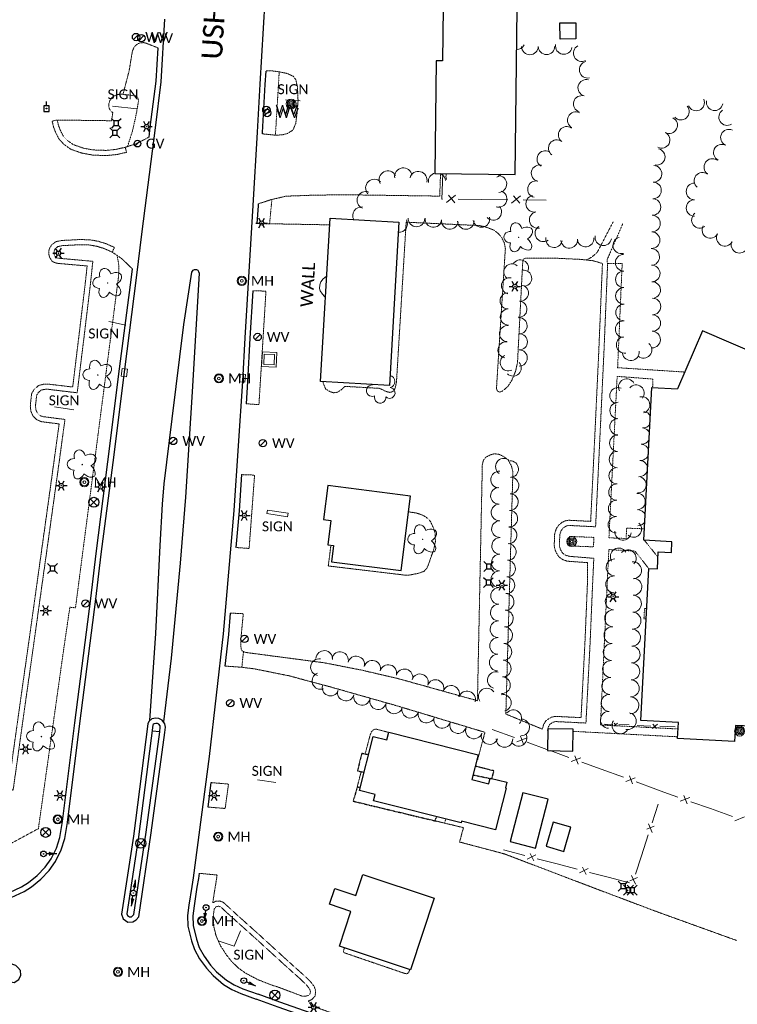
# Model space of a CAD drawing. Extents: x 386237 to 390135, y 96958 to 113752.
# Tile 24 of 116: x 387758 to 388105, y 99122 to 99596. Entities that reach past the tile are written whole.
import ezdxf
from ezdxf.enums import TextEntityAlignment as Align
from ezdxf.lldxf.tags import DXFTag

# ---------------------------------------------------------------- set-up
doc = ezdxf.new("R2010")
doc.units = 0
doc.header["$MEASUREMENT"] = 0
doc.linetypes.add('Wisdot3', pattern=[0.1875, 0.125, -0.0625])
doc.linetypes.add('Wisdot5', pattern=[0.1, 0.05, -0.05])
for name, color, linetype, lineweight in [('E_BLD', 231, 'Continuous', 25), ('E_DRN', 41, 'Continuous', 18), ('E_DWY', 51, 'Wisdot3', 18), ('E_LAND_Vegetation', 81, 'Continuous', 18), ('E_LTG', 21, 'Continuous', 25), ('E_MISCPROP', 31, 'Continuous', 18), ('E_MISCPROP_HvyDash', 231, 'Wisdot3', 25), ('E_MISCPROP_Planter', 81, 'Continuous', 18), ('E_MISCPROP_Railing', 31, 'Continuous', 18), ('E_PATH_Sidewalk', 51, 'Wisdot5', 18), ('E_RDWY', 21, 'Continuous', 25), ('E_RDWY_AsphConc', 201, 'Continuous', 25), ('E_RDWY_Name', 21, 'Continuous', 18), ('E_SGN', 21, 'Continuous', 18), ('E_SIG', 171, 'Continuous', 30), ('E_UTL_AG_Bold', 31, 'Continuous', 25), ('E_UTL_EPowerPole', 231, 'Eelec', 25), ('E_UTL_G', 51, 'Continuous', 25), ('E_UTL_MH', 31, 'Continuous', 18), ('E_UTL_W', 171, 'Continuous', 25), ('E_WAL', 41, 'Continuous', 25)]:
    doc.layers.add(name, color=color, linetype=linetype, lineweight=lineweight)
doc.styles.add('CalibriLight', font='calibril.ttf')
tags = doc.linetypes.add('Eelec', pattern='A,0.275,-0.05,["E",CalibriLight,S=0.07,R=0,X=-0.025,Y=-0.035],-0.05,0.875', length=1.25).pattern_tags.tags
tags[6] = DXFTag(74, 10)

# ---------------------------------------------------------------- blocks, each defined once
blk = doc.blocks.new('BSGN')
at = {"color": 0, "linetype": 'ByBlock', "lineweight": -2, "transparency": 16777216, "style": 'CalibriLight'}
blk.add_text('SIGN', height=12, dxfattribs=at).set_placement((0, 0), align=Align.MIDDLE_CENTER)
blk = doc.blocks.new('GV')
at = {"color": 0, "linetype": 'ByBlock', "lineweight": -2, "transparency": 16777216}
blk.add_line((-2.8, -2.8), (2.8, 2.8), dxfattribs=at)
blk.add_circle((0, 0), 4, dxfattribs=at)
at = {"color": 0, "linetype": 'ByBlock', "lineweight": -2, "transparency": 16777216, "style": 'CalibriLight'}
blk.add_text('GV', height=12, dxfattribs=at).set_placement((10, 0), align=Align.MIDDLE_LEFT)
blk = doc.blocks.new('INLET')
at = {"color": 0, "linetype": 'ByBlock', "lineweight": -2, "transparency": 16777216, "flags": 128}
blk.add_lwpolyline([(-7.5, 10), (7.5, 10), (7.5, 0), (-7.5, 0)], close=True, dxfattribs=at)
blk = doc.blocks.new('LPOL')
at = {"color": 0, "linetype": 'ByBlock', "lineweight": -2, "transparency": 16777216}
for p, q in [((-4, 0), (-1.5, 0)), ((-0.75, 1.3), (-2, 3.46)), ((0.75, 1.3), (2, 3.46)), ((1.5, 0), (4, 0)), ((-2, -3.46), (-0.75, -1.3)), ((2, -3.46), (0.75, -1.3))]:
    blk.add_line(p, q, dxfattribs=at)
for radius in [1.5, 1.5, 1.5, 0.125]:
    blk.add_circle((0, 0), radius, dxfattribs=at)
blk = doc.blocks.new('MH')
at = {"color": 0, "linetype": 'ByBlock', "lineweight": -2, "transparency": 16777216}
for radius in [5, 4, 1.5]:
    blk.add_circle((0, 0), radius, dxfattribs=at)
at = {"color": 0, "linetype": 'ByBlock', "lineweight": -2, "transparency": 16777216, "style": 'CalibriLight'}
blk.add_text('MH', height=10.8, dxfattribs=at).set_placement((10, 0), align=Align.MIDDLE_LEFT)
blk = doc.blocks.new('PBX')
at = {"color": 0, "linetype": 'ByBlock', "lineweight": -2, "transparency": 16777216}
for p, q in [((4.9, 5.1), (-5.1, -5.1)), ((-5.1, 5), (5, -5.2))]:
    blk.add_line(p, q, dxfattribs=at)
blk.add_circle((0, 0), 7.21, dxfattribs=at)
blk = doc.blocks.new('PED')
at = {"color": 0, "linetype": 'ByBlock', "lineweight": -2, "transparency": 16777216}
for p, q in [((-2.5, 2.5), (-5.3, 5.3)), ((2.5, 2.5), (5.3, 5.3)), ((-2.5, -2.5), (-5.3, -5.3)), ((2.5, -2.5), (5.3, -5.3))]:
    blk.add_line(p, q, dxfattribs=at)
at = {"color": 0, "linetype": 'ByBlock', "lineweight": -2, "transparency": 16777216, "flags": 128}
blk.add_lwpolyline([(-2.5, -2.5), (2.5, -2.5), (2.5, 2.5), (-2.5, 2.5)], close=True, dxfattribs=at)
blk = doc.blocks.new('POLE')
at = {"color": 0, "linetype": 'ByBlock', "lineweight": -2, "transparency": 16777216}
for radius in [4.46, 3.35, 2.23, 1.12]:
    blk.add_circle((0, 0), radius, dxfattribs=at)
blk = doc.blocks.new('PPOL')
at = {"color": 0, "linetype": 'ByBlock', "lineweight": -2, "transparency": 16777216}
blk.add_line((-0.1, 4.5), (-0.1, 11.6), dxfattribs=at)
at = {"color": 0, "linetype": 'ByBlock', "lineweight": -2, "transparency": 16777216, "flags": 128}
blk.add_lwpolyline([(-4.6, -4.5), (4.4, -4.5), (4.4, 4.5), (-4.6, 4.5)], close=True, dxfattribs=at)
at = {"color": 0, "linetype": 'ByBlock', "lineweight": -2, "transparency": 16777216}
blk.add_circle((0, 0), 0.582, dxfattribs=at)
blk = doc.blocks.new('SIGN')
at = {"color": 0, "linetype": 'ByBlock', "lineweight": -2, "transparency": 16777216, "style": 'CalibriLight'}
blk.add_text('SIGN', height=12, dxfattribs=at).set_placement((0, 0), align=Align.MIDDLE_CENTER)
blk = doc.blocks.new('DTRE')
at = {"color": 0, "linetype": 'ByBlock', "lineweight": -2, "transparency": 16777216}
blk.add_circle((-0.18, 0), 0.183, dxfattribs=at)
for centre, major_axis, ratio in [((-1.87, 5.32), (1.36, -4.98), 0.782863), ((4.06, 2.74), (-5.27, -2.93), 0.691916), ((-5.87, 0.15), (4.93, -0.12), 0.832022), ((-2.49, -5.24), (1.8, 4.86), 0.716896), ((3.54, -3.71), (-5.01, 4.58), 0.560249)]:
    blk.add_ellipse(centre, major_axis=major_axis, ratio=ratio, start_param=1.570796, end_param=4.712389, dxfattribs=at)
blk = doc.blocks.new('WV')
at = {"color": 0, "linetype": 'ByBlock', "lineweight": -2, "transparency": 16777216}
blk.add_line((-2.8, -2.8), (2.8, 2.8), dxfattribs=at)
blk.add_circle((0, 0), 4, dxfattribs=at)
at = {"color": 0, "linetype": 'ByBlock', "lineweight": -2, "transparency": 16777216, "style": 'CalibriLight'}
blk.add_text('WV', height=10.8, dxfattribs=at).set_placement((10, 0), align=Align.MIDDLE_LEFT)

msp = doc.modelspace()

# ---------------------------------------------------------------- linework, layer by layer
at = {"layer": 'E_BLD'}
for p, q in [((387962.72, 99602.24), (387962.41, 99576.58)), ((387997.41, 99521.85), (387998.36, 99601.81)), ((388019.02, 99594.95), (388026.66, 99595.01)), ((388019.08, 99587.16), (388019.02, 99594.95)), ((388019.02, 99594.95), (388019.02, 99594.95)), ((388026.66, 99595.01), (388026.72, 99587.21)), ((388026.72, 99587.21), (388019.08, 99587.16)), ((388026.72, 99587.21), (388026.72, 99587.21)), ((387959.34, 99576.61), (387958.7, 99522.31)), ((387962.41, 99576.58), (387959.34, 99576.61)), ((387959.34, 99576.61), (387959.34, 99576.61)), ((387962.41, 99576.58), (387962.41, 99576.58)), ((387958.7, 99522.31), (387997.41, 99521.85)), ((387997.41, 99521.85), (387997.41, 99521.85)), ((387903.51, 99422.02), (387908.14, 99500.69)), ((387908.14, 99500.69), (387908.14, 99500.69)), ((387908.14, 99500.69), (387941.37, 99498.73)), ((387941.37, 99498.73), (387936.74, 99420.06)), ((387941.37, 99498.73), (387941.37, 99498.73)), ((388087.81, 99446.35), (388075.81, 99418.34)), ((388124.59, 99430.64), (388087.81, 99446.35)), ((388087.81, 99446.35), (388087.81, 99446.35)), ((387936.74, 99420.06), (387903.51, 99422.02)), ((387936.74, 99420.06), (387936.74, 99420.06)), ((388059.6, 99345.36), (388063.45, 99418.98)), ((388063.45, 99418.98), (388063.45, 99418.98)), ((388063.45, 99418.98), (388075.81, 99418.34)), ((387907.09, 99371.74), (387905.01, 99355.34)), ((387946.97, 99366.69), (387907.09, 99371.74)), ((387907.09, 99371.74), (387907.09, 99371.74)), ((387942.41, 99330.71), (387946.97, 99366.69)), ((387946.97, 99366.69), (387946.97, 99366.69)), ((387905.01, 99355.34), (387908.45, 99354.9)), ((387908.45, 99354.9), (387906.96, 99343.16)), ((387908.45, 99354.9), (387908.45, 99354.9)), ((387906.96, 99343.16), (387909.83, 99342.8)), ((387909.83, 99342.8), (387908.84, 99334.96)), ((387909.83, 99342.8), (387909.83, 99342.8)), ((388073.1, 99344.66), (388059.6, 99345.36)), ((388072.83, 99339.39), (388073.1, 99344.66)), ((388073.1, 99344.66), (388073.1, 99344.66)), ((388066.05, 99331.53), (388066.48, 99339.72)), ((388066.48, 99339.72), (388072.83, 99339.39)), ((388072.83, 99339.39), (388072.83, 99339.39)), ((387908.84, 99334.96), (387942.41, 99330.71)), ((387942.41, 99330.71), (387942.41, 99330.71)), ((388058.1, 99258.39), (388061.94, 99331.75)), ((388061.94, 99331.75), (388061.94, 99331.75)), ((388061.94, 99331.75), (388066.05, 99331.53)), ((388066.05, 99331.53), (388066.05, 99331.53)), ((388076.28, 99257.44), (388058.1, 99258.39)), ((388058.1, 99258.39), (388058.1, 99258.39)), ((388075.83, 99249.68), (388076.28, 99257.44)), ((388076.28, 99257.44), (388076.28, 99257.44)), ((387935.45, 99249.03), (387936.41, 99252.82)), ((387936.41, 99252.82), (387979.58, 99241.88)), ((388013.22, 99254.48), (388012.98, 99243.95)), ((388025.48, 99254.2), (388013.22, 99254.48)), ((388013.22, 99254.48), (388013.22, 99254.48)), ((388025.24, 99243.66), (388025.48, 99254.2)), ((388025.48, 99254.2), (388025.48, 99254.2)), ((388103.77, 99256.09), (388103.35, 99248.24)), ((388116.28, 99255.44), (388103.77, 99256.09)), ((387922.25, 99224.71), (387928.84, 99250.71)), ((387928.84, 99250.71), (387935.45, 99249.03)), ((387935.45, 99249.03), (387935.45, 99249.03)), ((388103.35, 99248.24), (388075.83, 99249.68)), ((388075.83, 99249.68), (388075.83, 99249.68)), ((388103.35, 99248.24), (388103.35, 99248.24)), ((388012.98, 99243.95), (388025.24, 99243.66)), ((387979.58, 99241.88), (387976.55, 99229.94)), ((387979.58, 99241.88), (387979.58, 99241.88)), ((387976.55, 99229.94), (387984.67, 99227.89)), ((387984.67, 99227.89), (387985.36, 99230.63)), ((387984.67, 99227.89), (387984.67, 99227.89)), ((387985.36, 99230.63), (387993.39, 99228.6)), ((387993.39, 99228.6), (387992.71, 99225.94)), ((387929.82, 99222.79), (387922.25, 99224.71)), ((387922.25, 99224.71), (387922.25, 99224.71)), ((387993.11, 99225.84), (387987.99, 99205.63)), ((387992.71, 99225.94), (387992.71, 99225.94)), ((387992.71, 99225.94), (387993.11, 99225.84)), ((387993.11, 99225.84), (387993.11, 99225.84)), ((388001.07, 99223.57), (387995.04, 99199.99)), ((388001.07, 99223.57), (388001.07, 99223.57)), ((388013.3, 99220.44), (388001.07, 99223.57)), ((387929.04, 99219.7), (387929.82, 99222.79)), ((387971.36, 99208.98), (387929.04, 99219.7)), ((387929.82, 99222.79), (387929.82, 99222.79)), ((388007.28, 99196.87), (388013.3, 99220.44)), ((387971.57, 99209.79), (387971.36, 99208.98)), ((387971.36, 99208.98), (387971.36, 99208.98)), ((387987.99, 99205.63), (387971.57, 99209.79)), ((387971.57, 99209.79), (387971.57, 99209.79)), ((388015.71, 99209.37), (388012.4, 99197.73)), ((388015.71, 99209.37), (388015.71, 99209.37)), ((388024.27, 99206.94), (388015.71, 99209.37)), ((388020.96, 99195.3), (388024.27, 99206.94)), ((388024.27, 99206.94), (388024.27, 99206.94)), ((387995.04, 99199.99), (387995.04, 99199.99)), ((387995.04, 99199.99), (388007.28, 99196.87)), ((388012.4, 99197.73), (388012.4, 99197.73)), ((388012.4, 99197.73), (388020.96, 99195.3)), ((387920.58, 99174.06), (387923.93, 99184.12)), ((387923.93, 99184.12), (387958.31, 99172.67)), ((387907.81, 99169.77), (387910.37, 99177.46)), ((387910.37, 99177.46), (387910.37, 99177.46)), ((387910.37, 99177.46), (387920.58, 99174.06)), ((387920.58, 99174.06), (387920.58, 99174.06)), ((387958.31, 99172.67), (387946.84, 99138.22)), ((387958.31, 99172.67), (387958.31, 99172.67)), ((387918.15, 99166.32), (387907.81, 99169.77)), ((387912.59, 99149.63), (387918.15, 99166.32)), ((387918.15, 99166.32), (387918.15, 99166.32)), ((387946.84, 99138.22), (387912.59, 99149.63)), ((387946.84, 99138.22), (387946.84, 99138.22))]:
    msp.add_line(p, q, dxfattribs=at)
at = {"layer": 'E_DWY'}
for p, q in [((388022.56, 99335.27), (388032.33, 99334.56)), ((388032.33, 99334.56), (388032.26, 99323.32))]:
    msp.add_line(p, q, dxfattribs=at)
at = {"layer": 'E_DWY', "flags": 128}
for points in [[(387811.54, 99574.19), (387812.68, 99581.19), (387813.4, 99583.04), (387814.36, 99584.13), (387815.43, 99584.92), (387816.53, 99585.31), (387818, 99585.44), (387819.39, 99585.11), (387825.09, 99582.86)], [(387776.42, 99548.09), (387802.65, 99547.73), (387803.24, 99551.62), (387802.12, 99552.49), (387801.64, 99553.46), (387801.26, 99554.82), (387801.41, 99556.19), (387801.87, 99557.54), (387802.64, 99558.74), (387803.62, 99559.52), (387805.01, 99560.16), (387806.3, 99560.49), (387808.17, 99560.51), (387811.05, 99571.5), (387811.54, 99574.19)], [(387877.04, 99571.71), (387879.35, 99571.89), (387882.73, 99571.45), (387887.47, 99570.53), (387890.35, 99569.17), (387891.58, 99567.53), (387892.37, 99564.17), (387892.66, 99557.2), (387892.24, 99551.85), (387891.53, 99546.4), (387890.19, 99543.23), (387887.63, 99541.64), (387885.14, 99540.92), (387881.8, 99540.78), (387875.32, 99541.41)], [(387809.29, 99534.94), (387809.84, 99532.5), (387805.15, 99531.43), (387800.15, 99530.92), (387793.57, 99531.15), (387788.41, 99532.09), (387783.04, 99533.96), (387779.77, 99536.25), (387777.34, 99538.79), (387775.86, 99541.65), (387774.64, 99544.68), (387773.99, 99547.53), (387776.42, 99548.09)], [(387809.29, 99534.94), (387804.74, 99533.9), (387800.06, 99533.42), (387793.84, 99533.65), (387789.05, 99534.51), (387784.19, 99536.2), (387781.4, 99538.15), (387779.39, 99540.26), (387778.14, 99542.69), (387777.04, 99545.43), (387776.42, 99548.09)], [(387809.29, 99534.94), (387814.5, 99536.62), (387820.75, 99539.83)], [(387873.39, 99507.62), (387879.53, 99509.64), (387886.89, 99511.35), (387899.09, 99511.79), (387914.43, 99512.05), (387961.02, 99511.37), (387961.42, 99522.28)], [(387944.83, 99498.8), (387940.17, 99422), (387939.8, 99419.84), (387939.24, 99418.15), (387938.83, 99417.4), (387938.08, 99416.95), (387936.77, 99416.68), (387935.07, 99417.17), (387933.6, 99417.91), (387931.96, 99418.64), (387915.29, 99419.6), (387913.76, 99418.14), (387911.82, 99416.87), (387909.89, 99416.47), (387908.11, 99417.03), (387905.95, 99418.35), (387904.87, 99421.01), (387904.69, 99421.95)], [(388039.55, 99478.91), (388034.79, 99480.25), (388028.84, 99480.86), (388015.18, 99481.52), (388002.53, 99481.41), (388001.83, 99481.27), (388001.12, 99480.34), (387998.56, 99431.05), (387997.65, 99426.97), (387995.88, 99422.65), (387993.87, 99419.49), (387991.81, 99417.75), (387990.77, 99417.03), (387989.68, 99416.86), (387988.85, 99417.42), (387988.45, 99418.41), (387988.52, 99420.46), (387992.7, 99486.09), (387992.25, 99488.65), (387990.82, 99491.59), (387989.17, 99493.42), (387987.24, 99494.91), (387984.55, 99496.02), (387982.37, 99496.71), (387979.41, 99497.25), (387976.66, 99497.33), (387944.83, 99498.8)], [(387872.82, 99498.15), (387907.95, 99497.51)], [(387514.53, 99225.91), (387512.15, 99226.68), (387514.21, 99233.06), (387521.21, 99248.12), (387523.83, 99249.59), (387526.1, 99248.76), (387527.31, 99247.36), (387527.7, 99245.77), (387526.05, 99232.88), (387553.09, 99229.09), (387587.79, 99224.31), (387622.72, 99219.37), (387662.59, 99213.92), (387708.8, 99207.45), (387709.79, 99213.5), (387711.29, 99218.97), (387713.35, 99222.37), (387716.13, 99224.57), (387719.56, 99226.24), (387730.27, 99228.81), (387735.15, 99229.64), (387738.42, 99229.47), (387753.02, 99227.64), (387757.36, 99258.54), (387763.56, 99302.36), (387770.21, 99349.84), (387774.98, 99384.14), (387777.35, 99401.49), (387768.74, 99402.58), (387766.58, 99403.48), (387764.75, 99405.28), (387763.7, 99407.68), (387763.45, 99409.92), (387763.55, 99411.33), (387764.05, 99416.08), (387765.36, 99418.24), (387767.52, 99420.05), (387769.98, 99420.65), (387771.78, 99420.74), (387783.9, 99419.29), (387786.99, 99444.62), (387789.88, 99468.53), (387790.86, 99477.67), (387776.19, 99478.98), (387774.05, 99479.8), (387772.71, 99481.92), (387772.32, 99483.78), (387772.54, 99485.85), (387773.71, 99487.83), (387775.57, 99489.29), (387777.24, 99489.7), (387778.85, 99489.99), (387787.23, 99490.42), (387792.11, 99490.31), (387796.27, 99489.57), (387800.11, 99488.38), (387804.02, 99486.62), (387802.99, 99484.34)], [(387514.53, 99225.91), (387516.54, 99232.15), (387523.13, 99246.33), (387524.05, 99246.85), (387524.64, 99246.63), (387525.02, 99246.19), (387525.16, 99245.63), (387523.26, 99230.75), (387552.75, 99226.62), (387587.45, 99221.83), (387622.38, 99216.89), (387662.25, 99211.44), (387710.88, 99204.64), (387712.24, 99212.96), (387713.61, 99217.97), (387715.26, 99220.69), (387717.47, 99222.45), (387720.41, 99223.87), (387730.78, 99226.36), (387735.3, 99227.13), (387738.2, 99226.98), (387755.15, 99224.86), (387759.83, 99258.19), (387766.04, 99302.01), (387772.68, 99349.5), (387777.46, 99383.8), (387780.17, 99403.65), (387769.39, 99405.02), (387767.99, 99405.6), (387766.84, 99406.73), (387766.14, 99408.33), (387765.96, 99409.98), (387766.04, 99411.12), (387766.48, 99415.26), (387767.28, 99416.6), (387768.67, 99417.76), (387770.34, 99418.16), (387771.69, 99418.23), (387786.08, 99416.51), (387789.48, 99444.32), (387792.37, 99468.24), (387793.62, 99479.93), (387776.76, 99481.44), (387775.72, 99481.84), (387775.06, 99482.88), (387774.85, 99483.91), (387774.97, 99485.05), (387775.62, 99486.16), (387776.69, 99486.99), (387777.76, 99487.25), (387779.13, 99487.5), (387787.27, 99487.92), (387791.86, 99487.82), (387795.68, 99487.14), (387799.22, 99486.03), (387802.99, 99484.34)], [(387802.99, 99484.34), (387807.32, 99481.4), (387812.71, 99476.3)], [(388022.56, 99335.27), (388020.34, 99336.03), (388018.41, 99337.48), (388017.06, 99339.8), (388016.41, 99341.69), (388016.29, 99343.19), (388016.51, 99348.6), (388017.34, 99351.11), (388018.58, 99352.8), (388020, 99353.97), (388021.78, 99354.8), (388023.34, 99355.01), (388033.87, 99354.49), (388035.77, 99393.67), (388037.75, 99435.73), (388039.55, 99478.91)], [(388023.37, 99337.64), (388021.53, 99338.27), (388020.31, 99339.17), (388019.34, 99340.84), (388018.88, 99342.2), (388018.79, 99343.24), (388018.99, 99348.15), (388019.59, 99349.95), (388020.41, 99351.07), (388021.35, 99351.84), (388022.49, 99352.38), (388023.44, 99352.5), (388036.25, 99351.87), (388038.26, 99393.55), (388040.25, 99435.61), (388042.05, 99478.8)], [(387870.85, 99465.69), (387877.17, 99465.56), (387873.78, 99410.8), (387867.58, 99411.21)], [(387859.9, 99310.24), (387866.23, 99309.94), (387865.01, 99297.26), (387864.98, 99294.64), (387865.24, 99292.82), (387865.7, 99292.02), (387867.1, 99291.3), (387905.32, 99286.25), (387923.08, 99282.79), (387940.61, 99278.72), (387979.23, 99267.97), (387981.59, 99382.03), (387982.11, 99384.01), (387983.35, 99385.48), (387985.86, 99386.71), (387987.42, 99387.07), (387989.72, 99386.8), (387991.73, 99385.84), (387993.91, 99384.2), (387995.63, 99381.28), (387996.34, 99378.27), (387992.93, 99261.54), (388010.61, 99254.22)], [(387865.34, 99377.04), (387871.67, 99376.8), (387869.04, 99341.42), (387862.65, 99341.87)], [(387908.52, 99342.97), (387907.24, 99332.96), (387944.05, 99328.57), (387945.89, 99328.46), (387950.79, 99329.44), (387953.46, 99330.41), (387954.74, 99331.78), (387955.3, 99332.92), (387958.23, 99341.25), (387958.94, 99344.85), (387958.76, 99349.03), (387958.01, 99351.24), (387956.57, 99354.39), (387955.54, 99355.66), (387954.29, 99356.56), (387953.09, 99357.33), (387951.51, 99357.95), (387949.44, 99358.56), (387946, 99359.1)], [(388034.76, 99323.21), (388035.38, 99336.66), (388023.37, 99337.64)], [(388010.61, 99254.22), (388011.08, 99256.28), (388012.23, 99258.28), (388013.84, 99259.41), (388015.3, 99260.13), (388016.96, 99260.41), (388029.22, 99259.81), (388031.09, 99295.62), (388032.26, 99323.32)], [(388013.24, 99254.48), (388013.44, 99255.36), (388014.12, 99256.55), (388015.11, 99257.25), (388016.08, 99257.72), (388017.11, 99257.9), (388031.59, 99257.19), (388033.58, 99295.5), (388034.76, 99323.21)], [(387857.26, 99284.68), (387865.55, 99284.11), (387871.93, 99283.27), (387888.26, 99279.99), (387908.39, 99274.59), (387939.5, 99265.76), (387982.86, 99252.72), (387979.25, 99239.31), (387978.95, 99239.38)], [(387925, 99242.2), (387927.44, 99251.3), (387927.86, 99252.56), (387928.52, 99253.57), (387929.19, 99253.98), (387929.91, 99254.22), (387930.65, 99254.19), (387936.38, 99252.67)], [(388013.05, 99253.67), (388013.22, 99254.41)], [(387921.19, 99226.31), (387923.08, 99233.76)], [(387849.06, 99216.68), (387857.48, 99215.99), (387859.09, 99227.75), (387850.61, 99228.47)], [(387958.78, 99210.01), (387972.46, 99206.74), (387970.64, 99199.82), (387992.36, 99194.03), (388033.11, 99178.52), (388065.91, 99166.15), (388104.3, 99152.31)], [(387851.48, 99170.44), (387853.59, 99183.88), (387844.87, 99184.71)], [(387894.82, 99136.11), (387887.9, 99142.29), (387874.58, 99154.47), (387862.05, 99165.69), (387856.6, 99170.71), (387854.86, 99171.37), (387852.78, 99171.19), (387851.48, 99170.44)], [(387893.16, 99134.25), (387886.23, 99140.44), (387872.9, 99152.62), (387860.37, 99163.84), (387855.26, 99168.54), (387854.5, 99168.83), (387853.55, 99168.75), (387852.91, 99168.38), (387852.24, 99167.55), (387851.97, 99166.12), (387851.74, 99162.8), (387852.05, 99158.66), (387853.1, 99154.52), (387855.2, 99149.76), (387858.14, 99145.29), (387860.76, 99141.96), (387863.92, 99138.99), (387867.23, 99136.6), (387873.3, 99133.39), (387879.62, 99130.91), (387883.98, 99129.5)], [(387915.1, 99148.79), (387914.62, 99147.49), (387914.58, 99146.92), (387914.94, 99146.38), (387944.44, 99136.31), (387945.23, 99136.29), (387946.02, 99136.79), (387946.59, 99138.3)], [(387883.98, 99129.5), (387894.51, 99125.5), (387896.44, 99125.41), (387897.81, 99125.89), (387898.51, 99126.64), (387898.61, 99127.69), (387898.28, 99128.81), (387897.55, 99129.81), (387896.46, 99131.18), (387893.16, 99134.25)], [(387897.67, 99123.19), (387899.22, 99123.74), (387900.91, 99125.55), (387901.15, 99127.94), (387900.55, 99129.93), (387899.55, 99131.32), (387898.3, 99132.89), (387894.86, 99136.08)], [(387908.68, 99117.46), (387899.06, 99120.85), (387897.67, 99123.19)]]:
    msp.add_lwpolyline(points, dxfattribs=at)
at = {"layer": 'E_LAND_Vegetation'}
for centre, radius, start, end in [((387998.11, 99586.02), 4, 270.2266, 334.076), ((388020.88, 99583.78), 4, 170.047, 350.0317), ((388004.53, 99583.55), 4, 180.8193, 0.804), ((388012.53, 99583.66), 4, 180.8193, 0.804), ((388029.52, 99580.32), 4, 117.9883, 297.973), ((388032.42, 99572.35), 4, 102.6105, 282.5952), ((388031.74, 99563.61), 4, 75.4059, 255.3905), ((388029.52, 99555.85), 4, 73.3911, 253.3758), ((388084.79, 99556.53), 4, 202.8779, 22.8626), ((388093.69, 99556.64), 4, 169.5362, 349.5209), ((388026.68, 99547.99), 4, 62.7879, 242.7726), ((388077.44, 99552.11), 4, 221.6642, 41.6489), ((388099.73, 99549.49), 4, 122.7415, 302.7262), ((388071.74, 99545.6), 4, 242.9816, 62.9663), ((388022.3, 99540.93), 4, 53.4265, 233.4112), ((388068.11, 99538.48), 4, 242.9816, 62.9663), ((388100.57, 99539.58), 4, 64.7213, 244.706), ((388017.53, 99534.51), 4, 53.4265, 233.4112), ((388011.96, 99529.28), 4, 60.7104, 240.6951), ((388065.75, 99530.32), 4, 258.2654, 78.2501), ((388097.16, 99532.35), 4, 64.7213, 244.706), ((388092.57, 99525.41), 4, 55.4598, 235.4445), ((387936, 99519.38), 4.18, 27.5736, 207.5582), ((387943.42, 99520.81), 4.18, 8.1609, 188.1456), ((387950.73, 99519.11), 4.18, 345.6109, 165.5956), ((387959.7, 99518.42), 4.18, 103.8581, 185.9459), ((387959.7, 99518.42), 4.18, 5.9612, 67.4686), ((388009.23, 99522.44), 4, 75.9057, 255.8904), ((388064.22, 99522.12), 4, 268.1511, 88.1358), ((388087.81, 99518.81), 4, 51.5679, 231.5525), ((387929.45, 99515.33), 4.18, 43.2734, 223.2581), ((387968.22, 99521.04), 4.18, 163.2133, 202.4611), ((387987.5, 99524.4), 4, 286.8376, 321.7548), ((387989.37, 99517.19), 4, 272.9091, 92.8938), ((388007.47, 99514.7), 4, 77.5135, 257.4982), ((388063.96, 99514.13), 4, 268.1511, 88.1358), ((388083.96, 99513.63), 4, 90.2447, 270.2294), ((387925.31, 99509.42), 4.18, 68.2302, 248.2149), ((387989.46, 99510.03), 4, 251.4607, 71.4454), ((388006.64, 99507.7), 4, 101.9181, 281.9028), ((388063.7, 99506.14), 4, 268.1511, 88.1358), ((388083.99, 99505.64), 4, 90.2447, 270.2294), ((387923.2, 99501.98), 4.18, 83.0203, 208.0416), ((387986.86, 99503.77), 4, 221.9071, 41.8917), ((388008.29, 99499.88), 4, 101.9181, 281.9028), ((387941.4, 99497.94), 4, 265.6511, 28.6534), ((387949.8, 99500.61), 4, 178.9118, 358.8965), ((387957.97, 99500.31), 4, 173.7543, 353.739), ((387965.92, 99499.44), 4, 173.7543, 353.739), ((387973.62, 99499.38), 4, 181.3731, 1.3577), ((387981.14, 99500.39), 4, 191.6786, 11.6633), ((388063.48, 99498.13), 4, 268.6245, 88.6091), ((388086.58, 99499.92), 4, 127.3839, 307.3685), ((388011.03, 99493.41), 4, 124.271, 304.2557), ((388063.29, 99490.14), 4, 268.6245, 88.6091), ((388091.6, 99495.09), 4, 151.4054, 331.3901), ((388016.2, 99490.58), 4, 167.9054, 347.8901), ((388023.52, 99490.26), 4, 184.0281, 4.0128), ((388031.43, 99490.88), 4, 185.5893, 5.574), ((388039.96, 99491.48), 4, 169.7188, 349.7035), ((388048.62, 99487.62), 4, 105.5104, 285.495), ((388098.62, 99491.27), 4, 151.4054, 331.3901), ((388105.65, 99487.89), 4, 156.5418, 336.5265), ((388063.11, 99482.04), 4, 271.5908, 91.5755), ((387999.93, 99476.72), 3.9, 333.3539, 153.3386), ((388049.79, 99479.23), 4, 90.4761, 270.4608), ((387995.89, 99474.77), 3.9, 49.7914, 229.7761), ((388001.52, 99471.74), 3.9, 277.5841, 97.5688), ((388049.86, 99471.24), 4, 90.4761, 270.4608), ((388063.33, 99474.05), 4, 271.5908, 91.5755), ((387994.68, 99468.11), 3.9, 78.7549, 258.7396), ((388063.55, 99466.06), 4, 271.5908, 91.5755), ((387999.93, 99464.58), 3.9, 264.8319, 84.8166), ((388049.92, 99463.24), 4, 90.4761, 270.4608), ((387994.03, 99460.83), 3.9, 91.0122, 270.9969), ((387999.22, 99456.82), 3.9, 264.8319, 84.8166), ((388063.69, 99458.14), 4, 269.4129, 89.3976), ((387994.17, 99453.04), 3.9, 91.0122, 270.9969), ((388049.99, 99455.25), 4, 90.4761, 270.4608), ((387999.32, 99448.8), 3.9, 271.3933, 91.378), ((388049.79, 99447.18), 4, 88.2917, 268.2764), ((388063.6, 99450.15), 4, 269.4129, 89.3976), ((387993.79, 99445.06), 3.9, 85.0845, 265.0691), ((387999.47, 99441.08), 3.9, 269.4146, 89.3993), ((388050.26, 99439.61), 4, 98.7885, 278.7732), ((388063.52, 99442.15), 4, 269.4129, 89.3976), ((387993.02, 99437.22), 3.9, 82.7014, 262.6861), ((387999.39, 99433.29), 3.9, 269.4146, 89.3993), ((388059.37, 99437.19), 4, 229.7922, 49.7769), ((387994.12, 99431), 3.9, 115.6035, 295.5882), ((388053.24, 99436.06), 4, 187.1253, 7.1099), ((387996.5, 99428.43), 3.9, 223.888, 43.8727), ((387936.47, 99421.92), 2.97, 282.0667, 79.3385), ((388051.22, 99419.3), 3.94, 26.8978, 206.8825), ((387928.44, 99417.54), 2.78, 87.3868, 295.1598), ((387930.64, 99422.44), 2.97, 219.2552, 225.6498), ((387936.86, 99416.41), 2.61, 226.772, 84.7046), ((388047.04, 99415.05), 3.94, 67.3238, 247.3085), ((388055.77, 99416.36), 3.94, 320.9166, 140.9013), ((387932.3, 99414.26), 2.78, 164.0638, 5.0749), ((388058.49, 99410.67), 3.94, 282.5113, 102.496), ((388047.08, 99407.96), 3.94, 89.5616, 269.5463), ((388047.02, 99400.09), 3.94, 89.5616, 269.5463), ((388059.19, 99403.52), 3.94, 26.1025, 85.5355), ((388059.19, 99403.52), 3.94, 265.5509, 327.9103), ((388058.58, 99395.67), 3.94, 19.3578, 85.5355), ((388046.92, 99392.2), 3.94, 89.009, 268.9937), ((388058.58, 99395.67), 3.94, 265.5509, 334.655), ((388057.97, 99387.82), 3.94, 9.6022, 85.5355), ((387992, 99380.85), 4.02, 54.9838, 234.9685), ((388046.78, 99384.32), 3.94, 89.009, 268.9937), ((388057.97, 99387.82), 3.94, 265.5509, 344.4106), ((387995.01, 99379.66), 4.02, 273.2895, 93.2741), ((388046.64, 99376.45), 3.94, 89.009, 268.9937), ((388057.36, 99379.97), 3.94, 265.5509, 85.5355), ((387989.69, 99374.64), 4.02, 85.8782, 265.8628), ((387995.19, 99371.83), 4.02, 267.8391, 87.8237), ((388056.74, 99372.12), 3.94, 265.5509, 85.5355), ((387989.6, 99366.82), 4.02, 91.7483, 271.733), ((388046.51, 99368.58), 3.94, 89.009, 268.9937), ((387994.89, 99363.8), 4.02, 267.8391, 87.8237), ((388056.3, 99364.06), 3.94, 271.3241, 91.3088), ((387989.85, 99358.79), 4.02, 91.7483, 271.733), ((388046.37, 99360.71), 3.94, 89.009, 268.9937), ((387994.58, 99355.78), 4.02, 267.5118, 87.4965), ((388046.23, 99352.83), 3.94, 89.009, 268.9937), ((388056.48, 99356.19), 3.94, 18.0047, 91.3088), ((387990.09, 99350.75), 4.02, 91.7483, 271.733), ((387994.23, 99347.74), 4.02, 267.5118, 87.4965), ((388054.51, 99350.72), 3.94, 228.2427, 48.2274), ((388056.48, 99356.19), 3.94, 271.3241, 336.0081), ((387990.18, 99342.61), 4.02, 88.8526, 268.8373), ((388049.47, 99349.37), 3.94, 174.8683, 354.853), ((387993.88, 99339.71), 4.02, 267.5118, 87.4965), ((387990.02, 99334.57), 4.02, 88.8526, 268.8373), ((388047.44, 99337.51), 4.08, 32.0906, 212.0753), ((388051.75, 99336.69), 4.08, 317.1935, 137.1781), ((387993.53, 99331.68), 4.02, 267.5118, 87.4965), ((388045.44, 99332.26), 4.08, 88.5315, 268.5162), ((388054.3, 99330.84), 4.08, 274.7977, 94.7824), ((387989.85, 99326.54), 4.02, 88.8526, 268.8373), ((387993.18, 99323.65), 4.02, 267.5118, 87.4965), ((388045.23, 99324.09), 4.08, 88.5315, 268.5162), ((388054.49, 99322.92), 4.08, 268.5333, 88.518), ((387989.69, 99318.5), 4.02, 88.8526, 268.8373), ((387992.83, 99315.62), 4.02, 267.5118, 87.4965), ((388045.02, 99315.93), 4.08, 88.5315, 268.5162), ((388054.28, 99314.75), 4.08, 268.5333, 88.518), ((387989.53, 99310.46), 4.02, 88.8526, 268.8373), ((387992.47, 99307.59), 4.02, 267.5118, 87.4965), ((388044.74, 99307.73), 4.08, 87.5772, 267.5619), ((388054.07, 99306.59), 4.08, 268.5333, 88.518), ((387989.37, 99302.42), 4.02, 88.8526, 268.8373), ((387992.12, 99299.56), 4.02, 267.5118, 87.4965), ((388044.39, 99299.57), 4.08, 87.5772, 267.5619), ((388053.86, 99298.42), 4.08, 268.5333, 88.518), ((387989.2, 99294.39), 4.02, 88.8526, 268.8373), ((387991.77, 99291.53), 4.02, 267.5118, 87.4965), ((388044.04, 99291.41), 4.08, 87.5772, 267.5619), ((388053.65, 99290.26), 4.08, 268.5333, 88.518), ((387905.31, 99288.11), 4.02, 355.8197, 175.8044), ((387912.93, 99287.52), 4.02, 345.0655, 165.0502), ((387989.04, 99286.35), 4.02, 88.8526, 268.8373), ((387902.74, 99284.13), 4.02, 80.1705, 260.1552), ((387920.69, 99285.45), 4.02, 345.0655, 165.0502), ((387928.46, 99283.38), 4.02, 345.0655, 165.0502), ((387936.23, 99281.31), 4.02, 345.0655, 165.0502), ((387991.42, 99283.49), 4.02, 267.5118, 87.4965), ((388043.7, 99283.25), 4.08, 87.5772, 267.5619), ((388053.44, 99282.09), 4.08, 268.5333, 88.518), ((387903.46, 99277.52), 4.02, 110.5801, 290.5648), ((387943.99, 99279.23), 4.02, 345.0655, 165.0502), ((387951.46, 99276.86), 4.02, 339.6607, 159.6454), ((387988.14, 99277.88), 4.02, 74.2333, 254.218), ((387908.38, 99274.3), 4.02, 157.03, 337.0147), ((387958.99, 99274.06), 4.02, 339.6607, 159.6454), ((387966.53, 99271.27), 4.02, 339.6607, 159.6454), ((387991.07, 99275.46), 4.02, 267.5118, 87.4965), ((388043.35, 99275.08), 4.08, 87.5772, 267.5619), ((388053.23, 99273.93), 4.08, 268.5333, 88.518), ((387915.73, 99271.91), 4.02, 165.1006, 345.0853), ((387923.5, 99269.84), 4.02, 165.1006, 345.0853), ((387974.22, 99268.6), 4.02, 342.3148, 162.2995), ((387983.73, 99269.97), 4.02, 33.8631, 213.8477), ((387991.51, 99266.95), 4.02, 282.3805, 102.3652), ((388043, 99266.92), 4.08, 87.5772, 267.5619), ((387931.26, 99267.77), 4.02, 165.1006, 345.0853), ((387939.03, 99265.71), 4.02, 165.1006, 345.0853), ((388053.02, 99265.76), 4.08, 268.5333, 88.518), ((387946.8, 99263.64), 4.02, 165.1006, 345.0853), ((387954.63, 99261.31), 4.02, 161.517, 341.5017), ((387996.52, 99259.5), 4.02, 319.7988, 139.7834), ((388042.66, 99258.76), 4.08, 87.5772, 267.5619), ((388051.78, 99258.14), 4.08, 257.4346, 77.4193), ((387962.25, 99258.76), 4.02, 161.517, 341.5017), ((387969.88, 99256.21), 4.02, 161.517, 341.5017), ((388000.31, 99255.1), 4.02, 268.3285, 88.3132), ((388048.27, 99256.1), 4.08, 147.3429, 327.3276), ((387977.53, 99253.63), 4.02, 160.4143, 340.399), ((387985.11, 99250.94), 4.02, 160.4143, 340.399), ((387999.11, 99250.1), 4.02, 208.7583, 28.7429), ((387992.28, 99249.56), 4.02, 180.2162, 0.2009)]:
    msp.add_arc(centre, radius, start, end, dxfattribs=at)
at = {"layer": 'E_MISCPROP_HvyDash', "flags": 128}
for points in [[(387926.6, 99241.87), (387923.41, 99242.53), (387921.32, 99234.14), (387924.47, 99233.46)], [(387977.12, 99232.17), (387986.18, 99230.3), (387987.21, 99234.15), (387978.18, 99236.35)], [(387922.58, 99226), (387921.19, 99226.31), (387919.27, 99219.5), (387958.78, 99210.01), (387959.53, 99211.98)]]:
    msp.add_lwpolyline(points, dxfattribs=at)
at = {"layer": 'E_MISCPROP_Planter'}
for points in [[(387875.42, 99436.24), (387882.41, 99435.86), (387882.03, 99428.87), (387875.04, 99429.25)], [(387876.36, 99435.18), (387881.36, 99434.91), (387881.09, 99429.92), (387876.09, 99430.19)]]:
    msp.add_3dface(points, dxfattribs=at)
at = {"layer": 'E_MISCPROP_Railing'}
for p, q in [((387968.56, 99511.84), (387964.34, 99508.23)), ((387968.34, 99508.19), (387965.22, 99511.79)), ((387999.94, 99511.57), (387995.72, 99507.96)), ((387999.72, 99507.92), (387996.6, 99511.52)), ((388045.12, 99255.75), (388046.76, 99257.11)), ((388045.23, 99257.15), (388046.4, 99255.75)), ((388063.61, 99254.59), (388066.13, 99256.64)), ((388063.79, 99256.72), (388065.56, 99254.57)), ((388002.78, 99249.98), (387998.16, 99248.2)), ((388001.5, 99246.98), (387999.96, 99250.94)), ((388029.08, 99240.4), (388024.46, 99238.62)), ((388027.81, 99237.4), (388026.26, 99241.35)), ((388055.38, 99230.81), (388050.76, 99229.03)), ((388054.11, 99227.81), (388052.56, 99231.77)), ((388081.7, 99221.31), (388077.09, 99219.5)), ((388080.45, 99218.3), (388078.87, 99222.25)), ((388108.06, 99211.89), (388103.45, 99210.08)), ((388064.54, 99207.51), (388060.9, 99205.93)), ((388061.7, 99208.6), (388063.52, 99204.34)), ((388007.38, 99193.61), (388003.24, 99191.55)), ((388006.46, 99190.71), (388004.67, 99194.26)), ((388032.69, 99187.02), (388028.55, 99184.96)), ((388031.77, 99184.12), (388029.98, 99187.66)), ((388056.48, 99182.63), (388052.84, 99181.05)), ((388053.64, 99183.72), (388055.46, 99179.46))]:
    msp.add_line(p, q, dxfattribs=at)
at = {"layer": 'E_MISCPROP_Railing', "flags": 128}
for points in [[(387962.44, 99509.93), (387962.02, 99509.94), (387962.46, 99522.26)], [(387981.06, 99509.77), (387969.85, 99509.87)], [(387993.82, 99509.66), (387981.06, 99509.77)], [(388012.45, 99509.5), (388001.23, 99509.6)], [(387906.51, 99472.97), (387906.3, 99472.63), (387904.8, 99471.41), (387903.64, 99470.06), (387903.11, 99468.58), (387903.06, 99466.8), (387903.36, 99465.65), (387904.53, 99464.11), (387905.49, 99462.88), (387905.88, 99462.24)], [(388040.33, 99256.63), (388044.63, 99256.52)], [(388047.48, 99256.45), (388052.37, 99256.32)], [(387997.06, 99250.2), (387986.37, 99254.1)], [(388056.33, 99256), (388062.88, 99255.77)], [(388067.21, 99255.61), (388074.66, 99255.35)], [(388012.68, 99244.51), (388003.28, 99247.94)], [(388012.99, 99244.4), (388012.68, 99244.51)], [(388023.36, 99240.62), (388014.31, 99243.92)], [(388038.98, 99234.93), (388029.58, 99238.35)], [(388049.67, 99231.04), (388038.98, 99234.93)], [(388065.28, 99225.35), (388055.88, 99228.77)], [(388075.98, 99221.5), (388069.16, 99223.93), (388065.28, 99225.35)], [(388091.63, 99215.9), (388082.21, 99219.27)], [(388066.47, 99218.02), (388063.59, 99209.13)], [(388102.34, 99212.08), (388091.63, 99215.9)], [(388061.68, 99203.25), (388058.41, 99193.14)], [(388002.04, 99193.32), (387991.76, 99196)], [(388017.07, 99189.4), (388008.02, 99191.76)], [(388058.41, 99193.14), (388055.53, 99184.25)], [(388027.35, 99186.72), (388017.07, 99189.4)], [(388042.38, 99182.81), (388033.33, 99185.17)], [(388052.66, 99180.13), (388042.38, 99182.81)]]:
    msp.add_lwpolyline(points, dxfattribs=at)
at = {"layer": 'E_PATH_Sidewalk', "flags": 128}
for points in [[(387883.56, 99571.29), (387881.74, 99540.79)], [(387810.37, 99535.29), (387812.8, 99542.95), (387814.67, 99551.41), (387815.7, 99557.31), (387815.41, 99558.68), (387814.92, 99559.38), (387814.23, 99559.72), (387808.17, 99560.51)], [(387878.9, 99498.04), (387880.02, 99509.76)], [(388031.71, 99480.56), (388034.47, 99481.96), (388037.05, 99484.29), (388044.71, 99498.92)], [(388049.43, 99498.22), (388041.79, 99480.68), (388041.95, 99478.81), (388049.08, 99478.89), (388046.88, 99428.6), (388079.29, 99426.49)], [(387726.77, 99225.4), (387736.08, 99192.37), (387739.35, 99193.56), (387738.17, 99197.75), (387749.74, 99201.42), (387751.25, 99197.57), (387767.34, 99206.26), (387779.35, 99291.38), (387782.52, 99313.05), (387785.25, 99312.76), (387795.44, 99390.99), (387806.01, 99472.45), (387806.22, 99476.26), (387806, 99479.39), (387805.25, 99482.8)], [(388063.76, 99418.97), (388063.94, 99423.11), (388046.65, 99424.43), (388042.68, 99346.54), (388050.94, 99346.22), (388051.25, 99351.2), (388059.79, 99350.89), (388059.41, 99345.83), (388059.61, 99345.59)], [(388059.8, 99345.35), (388066.35, 99337.23)], [(388061.93, 99331.68), (388055.23, 99340.17), (388042.64, 99340.86), (388038.58, 99256.27), (388076.1, 99254.33)], [(388060.66, 99307.39), (388059.57, 99307.47), (388059.88, 99312.45), (388060.92, 99312.39)], [(387865.55, 99284.11), (387866.3, 99291.71)], [(388013.05, 99253.67), (388013.2, 99253.66)], [(388075.88, 99250.56), (388025.46, 99253.18)], [(387963.36, 99208.92), (387963.93, 99210.86)]]:
    msp.add_lwpolyline(points, dxfattribs=at)
msp.add_lwpolyline([(388023.72, 99347.21), (388035.41, 99346.76), (388035.24, 99342.19), (388023.54, 99342.63)], close=True, dxfattribs=at)
at = {"layer": 'E_RDWY', "flags": 128}
for points in [[(387876.56, 99606), (387874.16, 99565.33), (387872.86, 99542.19), (387870.84, 99506.81), (387866.97, 99442.96), (387865.79, 99422.07), (387861.7, 99359.8), (387856.52, 99300.18), (387849.73, 99240.99), (387842.06, 99182.5), (387841.4, 99178.37), (387840.01, 99169.35), (387839.33, 99164.3), (387839.52, 99159.19), (387841.17, 99152.18), (387842.66, 99147.95), (387845.16, 99143.4), (387848.47, 99138.9), (387851.61, 99135.35), (387856.61, 99131.07), (387860.68, 99128.68), (387865.08, 99126.66), (387872.51, 99123.99)], [(387754.26, 99173.08), (387760.4, 99175.96), (387764.04, 99178.15), (387768.48, 99181.82), (387772.5, 99186.13), (387775.58, 99190.38), (387778.32, 99195.96), (387780.15, 99201.44), (387781.43, 99209.3), (387787.42, 99256.95), (387795.11, 99316.98), (387797.71, 99338.65), (387803.39, 99382.94), (387808.99, 99427.8), (387814.69, 99471.89), (387817.4, 99494.31), (387823.84, 99544.27), (387826.62, 99566.56), (387828.43, 99596.77)], [(387754.26, 99173.08), (387760.4, 99175.96), (387764.04, 99178.15), (387768.48, 99181.82), (387772.5, 99186.13), (387775.58, 99190.38), (387778.32, 99195.96), (387780.15, 99201.44), (387781.43, 99209.3), (387787.42, 99256.95), (387795.11, 99316.98), (387797.71, 99338.65), (387803.39, 99382.94), (387808.99, 99427.8), (387814.69, 99471.89), (387817.4, 99494.31), (387823.84, 99544.27), (387826.62, 99566.56), (387828.43, 99596.77)], [(387820.75, 99539.83), (387821.36, 99544.58), (387824.13, 99566.79), (387825.09, 99582.86)], [(387877.04, 99571.71), (387876.65, 99565.19), (387875.36, 99542.05), (387875.32, 99541.41)], [(387873.39, 99507.62), (387873.34, 99506.67), (387872.82, 99498.15)], [(387753.42, 99175.45), (387759.22, 99178.17), (387762.59, 99180.2), (387766.76, 99183.65), (387770.57, 99187.72), (387773.43, 99191.68), (387776.01, 99196.92), (387777.72, 99202.04), (387778.96, 99209.66), (387784.94, 99257.26), (387792.63, 99317.28), (387795.23, 99338.96), (387800.91, 99383.26), (387806.51, 99428.12), (387812.21, 99472.2), (387812.71, 99476.3)], [(387821.19, 99258.42), (387824.07, 99300.43), (387826.19, 99342.9), (387827.19, 99362.82), (387828, 99372.55), (387831.97, 99403.9), (387837.59, 99449.47), (387841.34, 99474.68), (387842, 99475.66), (387842.71, 99475.98), (387843.59, 99475.96), (387844.23, 99475.67), (387844.68, 99474.96), (387844.87, 99474.19), (387841.5, 99416.93), (387838.27, 99366.15), (387835.7, 99334.26), (387831.36, 99288.5), (387827.68, 99257.78)], [(387870.85, 99465.69), (387869.46, 99442.81), (387868.28, 99421.91), (387867.58, 99411.21)], [(387865.34, 99377.04), (387864.19, 99359.61), (387862.65, 99341.87)], [(387859.9, 99310.24), (387859.01, 99299.93), (387857.26, 99284.68)], [(387821.79, 99204.3), (387828.38, 99252.6), (387828.66, 99255.25), (387828.41, 99256.89), (387827.01, 99258.61), (387825.52, 99259.36), (387823.95, 99259.5), (387822.14, 99259.17), (387820.7, 99258.02), (387820.14, 99256.82), (387813.18, 99202.64)], [(387819.31, 99204.63), (387825.89, 99252.9), (387826.14, 99255.19), (387826.04, 99255.84), (387825.41, 99256.61), (387824.81, 99256.92), (387824.06, 99256.98), (387823.21, 99256.82), (387822.71, 99256.43), (387822.56, 99256.11), (387815.66, 99202.32)], [(387850.61, 99228.47), (387849.06, 99216.68)], [(387813.19, 99202.7), (387807.46, 99164.96), (387808.31, 99162.71), (387810.57, 99161.19), (387812.98, 99161.28), (387814.5, 99162.26), (387815.75, 99163.74), (387821.79, 99204.27)], [(387815.66, 99202.32), (387810.03, 99165.23), (387810.37, 99164.34), (387811.29, 99163.72), (387812.21, 99163.75), (387812.83, 99164.16), (387813.39, 99164.81), (387819.31, 99204.63)], [(387844.87, 99184.71), (387844.53, 99182.15), (387843.87, 99177.98), (387842.48, 99169), (387841.84, 99164.18), (387842.01, 99159.52), (387843.57, 99152.88), (387844.95, 99148.97), (387847.27, 99144.75), (387850.42, 99140.47), (387853.37, 99137.14), (387858.07, 99133.12), (387861.84, 99130.9), (387866.02, 99128.98), (387873.35, 99126.34)], [(387737.1, 99138), (387753.13, 99132.45), (387755.64, 99132), (387757.91, 99133.5), (387758.84, 99135.59), (387758.78, 99137.77), (387757.5, 99139.3), (387756.47, 99140.17), (387738.43, 99146.46)], [(388177.25, 98997.1), (388143.6, 99008.98), (388134.58, 99012.33), (388124.35, 99017.01), (388089.72, 99033.08), (388050.32, 99051.11), (388013.93, 99067.99), (387976.52, 99085.15), (387955.6, 99094.87), (387947.09, 99098.29), (387935.44, 99102.4), (387900.97, 99113.85), (387883.04, 99120.21), (387872.51, 99123.99)], [(388009.91, 99072.59), (387977.56, 99087.42), (387956.59, 99097.17), (387947.97, 99100.63), (387936.25, 99104.76), (387901.78, 99116.21), (387883.88, 99122.57), (387873.35, 99126.34)]]:
    msp.add_lwpolyline(points, dxfattribs=at)
at = {"layer": 'E_RDWY_AsphConc', "flags": 128}
msp.add_lwpolyline([(387822.22, 99253.42), (387825.91, 99253.06)], dxfattribs=at)
at = {"layer": 'E_SGN'}
for p, q in [((387886.66, 99557.82), (387893.72, 99557.32)), ((387803.08, 99554.78), (387814.87, 99553.43)), ((387801.28, 99450.85), (387809.47, 99449.06)), ((387775.1, 99409.68), (387784.42, 99408.26)), ((387873.16, 99229.73), (387881.87, 99228.58)), ((387864.91, 99157.02), (387861.76, 99149.63)), ((387861.76, 99149.63), (387854.14, 99152.06))]:
    msp.add_line(p, q, dxfattribs=at)
at = {"layer": 'E_SGN', "flags": 128}
for points in [[(387877.61, 99358.25), (387877.84, 99359.88)], [(387887.54, 99356.74), (387877.61, 99358.25)], [(387877.84, 99359.88), (387887.88, 99358.51)], [(387887.88, 99358.51), (387887.54, 99356.74)]]:
    msp.add_lwpolyline(points, dxfattribs=at)
at = {"layer": 'E_SIG'}
for p, q in [((387776.22, 99194.1), (387771.21, 99194.1)), ((387814.1, 99181.5), (387813.37, 99176.55)), ((387812.34, 99168.83), (387812.98, 99173.79)), ((387847.55, 99161.84), (387848.11, 99166.81)), ((387872.28, 99130.22), (387867.75, 99132.34))]:
    msp.add_line(p, q, dxfattribs=at)
at = {"layer": 'E_SIG', "flags": 128}
for points in [[(387772.56, 99193.53), (387773.48, 99194.1), (387772.56, 99194.67)], [(387814.13, 99177.8), (387813.7, 99178.79), (387813, 99177.97)], [(387812.24, 99172.53), (387812.69, 99171.55), (387813.37, 99172.38)], [(387847.39, 99165.54), (387847.86, 99164.56), (387848.53, 99165.41)], [(387868.73, 99131.25), (387869.79, 99131.38), (387869.21, 99132.28)]]:
    msp.add_lwpolyline(points, dxfattribs=at)
at = {"layer": 'E_SIG'}
for centre, radius in [((387769.82, 99194.1), 1.37), ((387769.82, 99194.1), 0.105), ((387813.16, 99175.17), 1.37), ((387813.16, 99175.17), 0.105), ((387848.27, 99168.2), 1.37), ((387848.27, 99168.2), 0.105), ((387866.48, 99132.93), 1.37), ((387866.48, 99132.93), 0.105)]:
    msp.add_circle(centre, radius, dxfattribs=at)
at = {"layer": 'E_SIG', "extrusion": (0, 0, -1)}
for centre, start, end in [((-387776.22, 99206.09), 270, 287.7623), ((-387802.25, 99183.27), 188.4691, 206.2314), ((-387824.22, 99167.28), 7.4148, 25.1771), ((-387859.46, 99160.49), 6.4646, 24.2269), ((-387877.35, 99141.08), 295.0199, 312.7822)]:
    msp.add_arc(centre, 11.99, start, end, dxfattribs=at)
at = {"layer": 'E_SIG'}
for centre, start, end in [((387776.22, 99182.12), 90, 107.7623), ((387825.96, 99179.74), 171.5309, 189.2932), ((387800.45, 99170.38), 352.5852, 10.3475), ((387835.64, 99163.19), 353.5354, 11.2977), ((387867.21, 99119.36), 64.9801, 82.7424)]:
    msp.add_arc(centre, 11.99, start, end, dxfattribs=at)

# ---------------------------------------------------------------- block references
at = {"layer": 'E_DRN', "xscale": 0.25, "yscale": 0.25, "zscale": 0.25}
for p, rotation in [((387807.55, 99426.39), 262.598925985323), ((387867.12, 99423.43), 86.5604412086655)]:
    msp.add_blockref('INLET', p, dxfattribs=dict(at, rotation=rotation))
at = {"layer": 'E_LAND_Vegetation', "xscale": 0.6769248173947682, "yscale": 0.6769248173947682, "zscale": 0.6769248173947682}
for p in [(387999.27, 99491.46), (387800.91, 99469.49), (387796.11, 99425.12), (387788.6, 99381.9), (387952.93, 99345.78), (387768.94, 99250.69)]:
    msp.add_blockref('DTRE', p, dxfattribs=at)
at = {"layer": 'E_LTG', "xscale": 0.692840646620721, "yscale": 0.692840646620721, "zscale": 0.692840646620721}
for p in [(387819.55, 99544.9), (387875.1, 99498.4), (387777.05, 99483.85), (387997.31, 99467.85), (387778.38, 99371.71), (387797.4, 99371.06), (387866.73, 99357.37), (387991.03, 99323.65), (388044.72, 99318.09), (387770.89, 99311.44), (387761.18, 99244.66), (387777.77, 99222.3), (387852.19, 99222.31), (387900.25, 99120.15)]:
    msp.add_blockref('LPOL', p, dxfattribs=at)
at = {"layer": 'E_MISCPROP', "xscale": 0.5377037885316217, "yscale": 0.5377037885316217, "zscale": 0.5377037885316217}
for p in [(387889.3, 99555.81), (388024.72, 99344.75), (388105.75, 99253.31)]:
    msp.add_blockref('POLE', p, dxfattribs=at)
at = {"layer": 'E_SGN', "xscale": 0.3999999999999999, "yscale": 0.3999999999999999, "zscale": 0.3999999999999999}
for name, p in [('SIGN', (387890.21, 99562.95)), ('SIGN', (387808.17, 99560.51)), ('SIGN', (387798.87, 99445.11)), ('SIGN', (387779.74, 99412.87)), ('BSGN', (387882.67, 99352.07)), ('SIGN', (387877.7, 99234.13)), ('SIGN', (387868.87, 99145.45))]:
    msp.add_blockref(name, p, dxfattribs=at)
at = {"layer": 'E_SIG', "xscale": 0.3326853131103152, "yscale": 0.3326853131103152, "zscale": 0.3326853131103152}
for p in [(387794.1, 99363.68), (387770.85, 99204.44), (387816.78, 99199.17), (387881.48, 99125.93)]:
    msp.add_blockref('PBX', p, dxfattribs=at)
at = {"layer": 'E_UTL_AG_Bold', "xscale": 0.4503659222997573, "yscale": 0.4503659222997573, "zscale": 0.4503659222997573}
for p in [(387804.95, 99546.49), (387804.22, 99541.86), (387774.11, 99331.77), (387984.66, 99332.68), (387984.5, 99324.92), (388049.49, 99178.52), (388052.12, 99176.63), (388053.95, 99176.57)]:
    msp.add_blockref('PED', p, dxfattribs=at)
at = {"layer": 'E_UTL_EPowerPole', "xscale": 0.2981736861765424, "yscale": 0.2981736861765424, "zscale": 0.2981736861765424}
msp.add_blockref('PPOL', (387771.27, 99553.6), dxfattribs=at)
at = {"layer": 'E_UTL_G', "xscale": 0.3999999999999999, "yscale": 0.3999999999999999, "zscale": 0.3999999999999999}
msp.add_blockref('GV', (387815.21, 99536.69), dxfattribs=at)
at = {"layer": 'E_UTL_MH', "xscale": 0.4444444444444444, "yscale": 0.4444444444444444, "zscale": 0.4444444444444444}
for p in [(387865.51, 99470.51), (387854.47, 99423.45), (387789.53, 99373.37), (387776.67, 99210.74), (387854.14, 99202.41), (387846.27, 99161.71), (387805.74, 99137.16)]:
    msp.add_blockref('MH', p, dxfattribs=at)
at = {"layer": 'E_UTL_W', "xscale": 0.4444444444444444, "yscale": 0.4444444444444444, "zscale": 0.4444444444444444}
for p in [(387814.47, 99588.1), (387817.03, 99587.56), (387877.36, 99553), (387877.72, 99551.47), (387873.15, 99443.43), (387832.38, 99393.26), (387875.66, 99392.21), (387790.07, 99314.88), (387866.8, 99297.78), (387859.96, 99266.83)]:
    msp.add_blockref('WV', p, dxfattribs=at)

# ---------------------------------------------------------------- texts
at = {"layer": 'E_RDWY_Name', "style": 'CalibriLight'}
msp.add_text('USH 51/STH 70', height=10, rotation=86.6112, dxfattribs=at).set_placement((387855.95, 99576.98))
at = {"layer": 'E_WAL', "style": 'CalibriLight'}
msp.add_text('WALL', height=6, rotation=86.6655, dxfattribs=at).set_placement((387897.3, 99468.63), align=Align.MIDDLE_CENTER)

doc.saveas('drawing.dxf')
